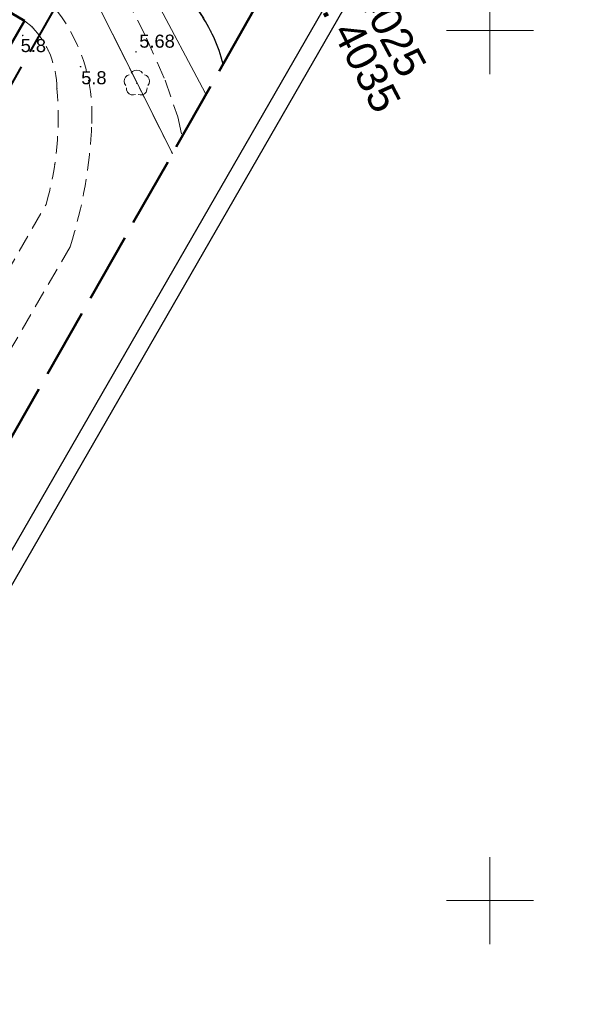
# Model space of a CAD drawing. Extents: x 5477758 to 5478338, y 5918296 to 5918505.
# Tile 68 of 135: x 5477973 to 5478005, y 5918394 to 5918451. Entities that reach past the tile are written whole.
import ezdxf
from ezdxf.enums import TextEntityAlignment as Align

# ---------------------------------------------------------------- set-up
doc = ezdxf.new("R2010")
doc.units = 0
doc.header["$PDSIZE"] = 0.75
for name, pattern in [('PRZER1-1', [2, 1, -1]), ('PRZER2-1', [3, 2, -1]), ('PRZER3-1', [4, 3, -1]), ('PRZER3-2', [5, 3, -2]), ('PRZER4-1', [5, 4, -1])]:
    doc.linetypes.add(name, pattern=pattern)
doc.layers.get('0').update_dxf_attribs({"linetype": 'CONTINUOUS'})
for name, color, linetype, lineweight in [('FrameItemsLayer$', 7, 'CONTINUOUS', 0), ('GESBZO', 7, 'CONTINUOUS', 50), ('GESDZI', 7, 'CONTINUOUS', 18), ('GESJOB_O', 7, 'PRZER3-2', 35), ('GSLKRW', 7, 'CONTINUOUS', 25), ('GSPPRB', 7, 'CONTINUOUS', 20), ('GSPWPN', 7, 'CONTINUOUS', 13), ('GSPWPN_O', 7, 'CONTINUOUS', 13), ('GSPWPS', 7, 'CONTINUOUS', 13), ('GSPWPS_O', 7, 'CONTINUOUS', 13), ('GSSKOA', 7, 'PRZER3-1', 18), ('GSSKOD', 7, 'PRZER2-1', 18), ('zakres', 150, 'PRZER4-1', 50)]:
    doc.layers.add(name, color=color, linetype=linetype, lineweight=lineweight)
for name, color, linetype, lineweight, true_color in [('GESUZY', 7, 'PRZER1-1', 18, 0x008000), ('GSPRDL', 7, 'CONTINUOUS', 18, 0x008000), ('GULGPR', 7, 'CONTINUOUS', 18, 0xeaea00)]:
    doc.layers.add(name, color=color, linetype=linetype, lineweight=lineweight, true_color=true_color)
doc.layers.add('kołnierz', color=11, linetype='CONTINUOUS', lineweight=70, plot=False)
doc.layers.add('ZZ_ramka', color=6, linetype='CONTINUOUS')
doc.styles.add('GEO-INFO', font='arial.ttf')

# ---------------------------------------------------------------- blocks, each defined once
blk = doc.blocks.new('KOLO')
blk.add_hatch(color=0).paths.add_polyline_path([(-0.5, 0), (-0.482963, -0.12941), (-0.433013, -0.25), (-0.353553, -0.353553), (-0.25, -0.433013), (-0.12941, -0.482963), (0, -0.5), (0.12941, -0.482963), (0.25, -0.433013), (0.353553, -0.353553), (0.433013, -0.25), (0.482963, -0.12941), (0.5, 0), (0.482963, 0.12941), (0.433013, 0.25), (0.353553, 0.353553), (0.25, 0.433013), (0.12941, 0.482963), (0, 0.5), (-0.12941, 0.482963), (-0.25, 0.433013), (-0.353553, 0.353553), (-0.433013, 0.25), (-0.482963, 0.12941)])
blk = doc.blocks.new('SPDLP')
blk.add_hatch(color=0).paths.add_polyline_path([(0, -0.09), (0.027812, -0.085595), (0.052901, -0.072812), (0.072812, -0.052901), (0.085595, -0.027812), (0.09, 0), (0.085595, 0.027812), (0.072812, 0.052901), (0.052901, 0.072812), (0.027812, 0.085595), (0, 0.09), (-0.027812, 0.085595), (-0.052901, 0.072812), (-0.072812, 0.052901), (-0.085595, 0.027812), (-0.09, 0), (-0.085595, -0.027812), (-0.072812, -0.052901), (-0.052901, -0.072812), (-0.027812, -0.085595)])
at = {"color": 0}
for points in [[(-0.648554, 1.126667), (-0.481106, 1.325358), (-0.255912, 1.454989), (0, 1.5), (0.255912, 1.454989), (0.481106, 1.325358), (0.648554, 1.126667)], [(-1.271938, -0.268652), (-1.40916, -0.048001), (-1.462858, 0.20623), (-1.426585, 0.463525), (-1.304695, 0.693003), (-1.11182, 0.867117), (-0.871109, 0.964971)], [(0.871109, 0.964971), (1.11182, 0.867117), (1.304695, 0.693003), (1.426585, 0.463525), (1.462858, 0.20623), (1.40916, -0.048001), (1.271938, -0.268652)], [(-0.137547, -1.292703), (-0.389802, -1.355024), (-0.648184, -1.327532), (-0.881678, -1.213525), (-1.062258, -1.026689), (-1.168249, -0.78945), (-1.186929, -0.530282)], [(1.186929, -0.530282), (1.168249, -0.78945), (1.062258, -1.026689), (0.881678, -1.213525), (0.648184, -1.327532), (0.389802, -1.355024), (0.137547, -1.292703)]]:
    blk.add_lwpolyline(points, dxfattribs=at)

msp = doc.modelspace()

# ---------------------------------------------------------------- linework, layer by layer
at = {"layer": 'FrameItemsLayer$', "color": 7, "linetype": 'Continuous', "lineweight": 18}
for points in [[(5478000, 5918447.5), (5478000, 5918452.5)], [(5477997.5, 5918450), (5478002.5, 5918450)], [(5478000, 5918397.5), (5478000, 5918402.5)], [(5477997.5, 5918400), (5478002.5, 5918400)]]:
    msp.add_lwpolyline(points, dxfattribs=at)
at = {"layer": 'GESBZO', "color": 7, "linetype": 'Continuous', "lineweight": 50}
msp.add_lwpolyline([(5477947.596, 5918427.361), (5477964.141, 5918455.941), (5477973.257, 5918450.553), (5477957.124, 5918422.592), (5477958.789, 5918421.465), (5477950.46, 5918406.9), (5477941.35, 5918412.22), (5477949.411, 5918426.304)], close=True, dxfattribs=at)
at = {"layer": 'GESDZI', "color": 7, "linetype": 'Continuous', "lineweight": 18}
for points in [[(5477956.852, 5918483.668), (5477963.46, 5918476), (5477971.4, 5918463.59), (5477981.759, 5918442.93)], [(5477981.759, 5918442.93), (5477971.4, 5918463.59), (5477963.46, 5918476), (5477956.852, 5918483.668)]]:
    msp.add_lwpolyline(points, dxfattribs=at)
at = {"layer": 'GESUZY', "color": 96, "linetype": 'PRZER1-1', "lineweight": 18, "ltscale": 0.5, "true_color": 0x008000}
for points in [[(5477956.852, 5918483.668), (5477963.46, 5918476), (5477971.4, 5918463.59), (5477981.759, 5918442.93)], [(5477981.759, 5918442.93), (5477971.4, 5918463.59), (5477963.46, 5918476), (5477956.852, 5918483.668)]]:
    msp.add_lwpolyline(points, dxfattribs=at)
at = {"layer": 'GSLKRW', "color": 7, "linetype": 'Continuous', "lineweight": 25}
msp.add_lwpolyline([(5477984.675, 5918448.07, 0.085053), (5477983.326, 5918451.046), (5477978.858, 5918458.003), (5477972.884, 5918467.137), (5477964.404, 5918479.383)], format="xyb", dxfattribs=at)
at = {"layer": 'GSPPRB', "color": 7, "linetype": 'Continuous', "lineweight": 20}
for p in [(5477973.257, 5918450.553), (5477973.696, 5918450.211), (5477974.61, 5918448.878), (5477975.121, 5918446.676), (5477974.993, 5918442.297), (5477974.493, 5918439.999)]:
    msp.add_point(p, dxfattribs=at)
at = {"layer": 'GSSKOA', "color": 7, "linetype": 'PRZER3-1', "lineweight": 18, "ltscale": 0.5}
msp.add_lwpolyline([(5477984.676, 5918448.072, 0.084576), (5477983.33, 5918451.05), (5477978.86, 5918458), (5477972.88, 5918467.14), (5477964.404, 5918479.383)], format="xyb", dxfattribs=at)
at = {"layer": 'GSSKOD', "color": 7, "linetype": 'PRZER2-1', "lineweight": 18, "ltscale": 0.5}
msp.add_lwpolyline([(5477957.805, 5918483.128), (5477958.203, 5918482.622), (5477963.336, 5918475.72), (5477968.236, 5918468.933), (5477970.258, 5918465.638), (5477974.812, 5918459.035), (5477978.364, 5918453.259), (5477980.276, 5918449.561), (5477981.34, 5918447.144), (5477982.062, 5918445.034), (5477982.307, 5918443.897)], dxfattribs=at)
for points in [[(5477984.675, 5918448.07, 0.085053), (5477983.326, 5918451.046), (5477978.858, 5918458.003), (5477972.884, 5918467.137), (5477964.404, 5918479.383)], [(5477964.287, 5918457.946), (5477974.857, 5918451.467, -0.191303), (5477977.119, 5918444.664, -0.067534), (5477975.879, 5918437.577), (5477970.144, 5918427.702), (5477965.273, 5918420.409), (5477963.954, 5918418.054), (5477956.135, 5918403.788)], [(5477954.279, 5918404.806), (5477974.493, 5918439.999, 0.092657), (5477975.121, 5918446.676, 0.188707), (5477973.696, 5918450.211), (5477973.257, 5918450.553), (5477964.141, 5918455.941), (5477963.369, 5918456.364)]]:
    msp.add_lwpolyline(points, format="xyb", dxfattribs=at)
at = {"layer": 'GULGPR', "color": 2, "linetype": 'Continuous', "lineweight": 18, "true_color": 0xeaea00}
msp.add_lwpolyline([(5477963.951, 5918479.64), (5477971.628, 5918469.679), (5477977.854, 5918457.317), (5477983.634, 5918446.418), (5477983.67, 5918446.299)], dxfattribs=at)
at = {"layer": 'kołnierz', "linetype": 'PRZER4-1', "lineweight": 50}
msp.add_lwpolyline([(5477977.309, 5918380.798), (5477954.837, 5918395.479), (5477993.178, 5918463.057), (5477934.574, 5918496.308), (5477890.354, 5918424.446), (5477901.969, 5918417.467), (5477859.483, 5918348.301), (5477882.168, 5918332.75), (5477926.647, 5918301.778)], close=True, dxfattribs=at)
at = {"layer": 'zakres', "linetype": 'PRZER4-1', "lineweight": 40}
msp.add_lwpolyline([(5477963.54, 5918377.848), (5477941.504, 5918392.244), (5477979.546, 5918459.295), (5477938.033, 5918482.848), (5477904.167, 5918427.813), (5477915.775, 5918420.837), (5477872.982, 5918351.171), (5477887.852, 5918340.978), (5477923.836, 5918315.921)], close=True, dxfattribs=at)
at = {"layer": 'ZZ_ramka'}
for points in [[(5477953.727, 5918504.52), (5478005.193, 5918474.862), (5477963.253, 5918402.082), (5477911.787, 5918431.74)], [(5477954.094, 5918503.154), (5478003.828, 5918474.495), (5477963.884, 5918405.18), (5477914.151, 5918433.84)]]:
    msp.add_lwpolyline(points, close=True, dxfattribs=at)

# ---------------------------------------------------------------- block references
at = {"layer": 'GSPRDL', "color": 96, "lineweight": 18, "true_color": 0x008000, "xscale": 0.5, "yscale": 0.5}
msp.add_blockref('SPDLP', (5477979.711, 5918446.98), dxfattribs=at)
at = {"layer": 'GSPWPN', "color": 7, "lineweight": 13, "xscale": 0.09, "yscale": 0.09}
for p in [(5477973.158, 5918449.719), (5477976.48, 5918447.925)]:
    msp.add_blockref('KOLO', p, dxfattribs=at)
at = {"layer": 'GSPWPS', "color": 7, "lineweight": 13, "xscale": 0.09, "yscale": 0.09}
msp.add_blockref('KOLO', (5477979.664, 5918448.775), dxfattribs=at)

# ---------------------------------------------------------------- texts
at = {"layer": 'GESJOB_O', "color": 7, "linetype": 'Continuous', "lineweight": 0, "style": 'GEO-INFO'}
for s, rotation, p in [('Obr. 4025', 298.18, (5477993.104, 5918452.36)), ('Obr. 4035', 297.1924, (5477991.701, 5918450.345))]:
    msp.add_text(s, height=1.75, rotation=rotation, dxfattribs=at).set_placement(p, align=Align.MIDDLE_CENTER)
at = {"layer": 'GSPWPN_O', "color": 7, "linetype": 'Continuous', "lineweight": 0, "style": 'GEO-INFO'}
for p in [(5477973.038, 5918448.762), (5477976.515, 5918446.915)]:
    msp.add_text('5.8', height=0.75, dxfattribs=at).set_placement(p)
at = {"layer": 'GSPWPS_O', "color": 7, "linetype": 'Continuous', "lineweight": 0, "style": 'GEO-INFO'}
msp.add_text('5.68', height=0.75, dxfattribs=at).set_placement((5477979.854, 5918449.016))

doc.saveas('drawing.dxf')
